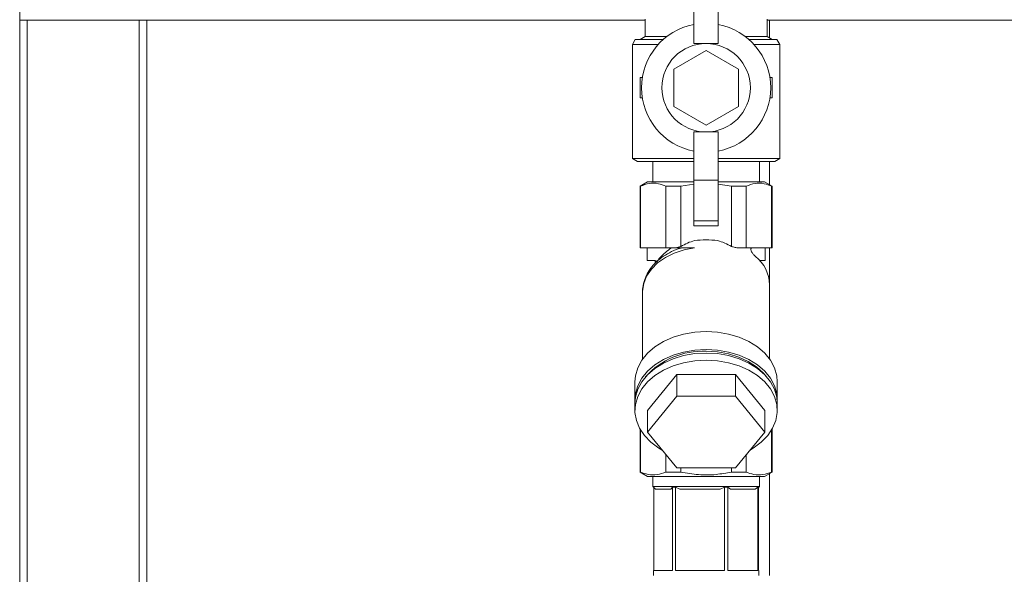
# Model space of a CAD drawing. Header units: millimetres. Extents: x -848 to 77789, y -17557 to 12238.
# Tile 26 of 79: x 70725 to 71693, y -11989 to -11443. Entities that reach past the tile are written whole.
import ezdxf
from ezdxf import colors
from ezdxf.entities.mleader import LeaderData, LeaderLine
from ezdxf.math import Vec2, Vec3

# ---------------------------------------------------------------- set-up
doc = ezdxf.new("R2010")
doc.units = ezdxf.units.MM
doc.layers.add('RR_IWK_opisy_piony', color=7, linetype='Continuous', lineweight=13)
doc.styles.add('Garamond', font='GARA.TTF')

# ---------------------------------------------------------------- blocks, each defined once
blk = doc.blocks.new('_None')

msp = doc.modelspace()

# ---------------------------------------------------------------- linework, layer by layer
at = {"color": 7, "linetype": 'Continuous', "lineweight": 0}
for p, q in [((70725, -12633.49), (70725, -9680.8)), ((71388, -11466.49), (71388, -11373.99)), ((71412, -11466.49), (71412, -11373.99)), ((71340, -11443.49), (70725, -11443.49)), ((70850, -12633.49), (70850, -11443.49)), ((71340, -11442.49), (71340, -11459.6)), ((71460, -11459.6), (71460, -11442.49)), ((71840, -11443.49), (71460, -11443.49)), ((71462.5, -11443.49), (71462.5, -11461.04)), ((71330.39, -11462.49), (71327.5, -11467.49)), ((71330.39, -11462.49), (71357.86, -11462.49)), ((71340, -11459.6), (71335, -11462.49)), ((71340, -11459.6), (71361.36, -11459.6)), ((71438.64, -11459.6), (71460, -11459.6)), ((71442.14, -11462.49), (71469.61, -11462.49)), ((71465, -11462.49), (71460, -11459.6)), ((71472.5, -11467.49), (71469.61, -11462.49)), ((71327.5, -11467.49), (71327.5, -11579.6)), ((71352.82, -11467.49), (71327.5, -11467.49)), ((71400, -11473.33), (71368.25, -11491.66)), ((71412, -11466.49), (71388, -11466.49)), ((71431.75, -11491.66), (71400, -11473.33)), ((71472.5, -11467.49), (71447.18, -11467.49)), ((71472.5, -11579.6), (71472.5, -11467.49)), ((71368.25, -11491.66), (71368.25, -11528.32)), ((71431.75, -11528.32), (71431.75, -11491.66)), ((71335, -11499.99), (71335, -11519.99)), ((71337.29, -11499.99), (71335, -11499.99)), ((71465, -11499.99), (71462.71, -11499.99)), ((71465, -11519.99), (71465, -11499.99)), ((71335, -11519.99), (71337.29, -11519.99)), ((71462.71, -11519.99), (71465, -11519.99)), ((71368.25, -11528.32), (71400, -11546.65)), ((71400, -11546.65), (71431.75, -11528.32)), ((71388, -11645.99), (71388, -11553.49)), ((71412, -11553.49), (71388, -11553.49)), ((71412, -11645.99), (71412, -11553.49)), ((71327.5, -11579.6), (71332.5, -11582.49)), ((71327.5, -11579.6), (71388, -11579.6)), ((71412, -11579.6), (71472.5, -11579.6)), ((71467.5, -11582.49), (71472.5, -11579.6)), ((71388, -11582.49), (71332.5, -11582.49)), ((71347.61, -11582.49), (71347.61, -11602.49)), ((71467.5, -11582.49), (71412, -11582.49)), ((71452.39, -11602.49), (71452.39, -11582.49)), ((71462.5, -11582.49), (71462.5, -11605.37)), ((71342.5, -11602.49), (71335, -11606.82)), ((71335, -11606.82), (71335, -11667.49)), ((71335.54, -11606.82), (71335, -11606.82)), ((71335.54, -11606.82), (71335.54, -11667.49)), ((71342.5, -11602.49), (71388, -11602.49)), ((71375, -11606.82), (71360.54, -11606.82)), ((71360.54, -11667.49), (71360.54, -11606.82)), ((71375, -11606.82), (71388, -11604.85)), ((71375, -11606.82), (71375, -11666.33)), ((71412, -11600.99), (71388, -11600.99)), ((71412, -11602.49), (71457.5, -11602.49)), ((71412, -11604.74), (71425, -11606.82)), ((71425, -11666.33), (71425, -11606.82)), ((71439.46, -11606.82), (71425, -11606.82)), ((71439.46, -11606.82), (71439.46, -11667.49)), ((71465, -11606.82), (71457.5, -11602.49)), ((71465, -11606.82), (71464.46, -11606.82)), ((71464.46, -11667.49), (71464.46, -11606.82)), ((71465, -11667.49), (71465, -11606.82)), ((71412, -11640.99), (71388, -11640.99)), ((71412, -11645.99), (71388, -11645.99)), ((71375, -11666.33), (71369.9, -11667.49)), ((71335, -11667.49), (71388.67, -11667.49)), ((71342, -11667.49), (71342, -11679.99)), ((71430.1, -11667.49), (71465, -11667.49)), ((71458, -11679.99), (71458, -11667.49)), ((71462.5, -11667.49), (71462.5, -11777.05)), ((71342, -11679.99), (71349.57, -11679.99)), ((71350, -11679.99), (71350, -11682.67)), ((71452.58, -11679.99), (71458, -11679.99)), ((71462.5, -11777.05), (71462.5, -11703.88)), ((71337.5, -11710.95), (71337.5, -11777.05)), ((71342.26, -11827.62), (71371.13, -11792.27)), ((71371.13, -11792.27), (71371.13, -11813.48)), ((71371.13, -11792.27), (71428.87, -11792.27)), ((71428.87, -11792.27), (71428.87, -11813.48)), ((71428.87, -11792.27), (71457.74, -11827.62)), ((71330, -11799.34), (71330, -11817.02)), ((71470, -11817.02), (71470, -11799.34)), ((71330, -11820.55), (71330, -11827.62)), ((71342.26, -11848.84), (71371.13, -11813.48)), ((71371.13, -11813.48), (71428.87, -11813.48)), ((71428.87, -11813.48), (71457.74, -11848.84)), ((71470, -11827.62), (71470, -11820.55)), ((71342.26, -11827.62), (71342.26, -11848.84)), ((71457.74, -11827.62), (71457.74, -11848.84)), ((71335, -11845.99), (71335, -11888.16)), ((71335.54, -11846.92), (71335.54, -11888.16)), ((71371.13, -11884.19), (71342.26, -11848.84)), ((71457.74, -11848.84), (71428.87, -11884.19)), ((71464.46, -11888.16), (71464.46, -11846.92)), ((71465, -11888.16), (71465, -11845.99)), ((71360.54, -11888.16), (71360.54, -11871.22)), ((71439.46, -11871.22), (71439.46, -11888.16)), ((71335, -11888.16), (71342.5, -11892.49)), ((71335, -11888.16), (71335.54, -11888.16)), ((71360.54, -11888.16), (71375, -11888.16)), ((71428.87, -11884.19), (71371.13, -11884.19)), ((71375, -11884.19), (71375, -11888.16)), ((71425, -11888.16), (71425, -11884.19)), ((71425, -11888.16), (71439.46, -11888.16)), ((71457.5, -11892.49), (71465, -11888.16)), ((71462.5, -11889.6), (71462.5, -11989.99)), ((71464.46, -11888.16), (71465, -11888.16)), ((71457.5, -11892.49), (71342.5, -11892.49)), ((71347.61, -11892.49), (71347.61, -11902.49)), ((71452.39, -11902.49), (71452.39, -11892.49)), ((71347.61, -11902.49), (71350.11, -11904.99)), ((71347.61, -11902.49), (71452.39, -11902.49)), ((71348.48, -11984.99), (71348.48, -11903.36)), ((71365.31, -11904.99), (71350.11, -11904.99)), ((71366.95, -11903.13), (71365.31, -11904.99)), ((71370.01, -11903.13), (71366.95, -11903.13)), ((71366.95, -11903.13), (71366.95, -11984.99)), ((71374.27, -11904.99), (71370.01, -11903.13)), ((71370.01, -11984.99), (71370.01, -11903.13)), ((71413.71, -11904.99), (71374.27, -11904.99)), ((71417.96, -11903.13), (71413.71, -11904.99)), ((71421.53, -11903.13), (71417.96, -11903.13)), ((71417.96, -11903.13), (71417.96, -11984.99)), ((71424.15, -11904.99), (71421.53, -11903.13)), ((71421.53, -11984.99), (71421.53, -11903.13)), ((71448.39, -11904.99), (71424.15, -11904.99)), ((71451.01, -11903.13), (71448.39, -11904.99)), ((71451.52, -11903.13), (71451.01, -11903.13)), ((71451.01, -11903.13), (71451.01, -11984.99)), ((71451.52, -11903.36), (71452.39, -11902.49)), ((71451.52, -11984.99), (71451.52, -11903.13)), ((71348.25, -11984.99), (71348.25, -11989.99)), ((71366.95, -11984.99), (71348.25, -11984.99)), ((71417.96, -11984.99), (71370.01, -11984.99)), ((71451.01, -11984.99), (71421.53, -11984.99)), ((71451.75, -11984.99), (71451.52, -11984.99)), ((71451.75, -11989.99), (71451.75, -11984.99))]:
    msp.add_line(p, q, dxfattribs=at)
at = {"color": 8, "linetype": 'Continuous', "lineweight": 0}
for p, q in [((70732.5, -12633.49), (70732.5, -11443.49)), ((70842.5, -12633.49), (70842.5, -11443.49))]:
    msp.add_line(p, q, dxfattribs=at)
at = {"color": 8, "linetype": 'Continuous', "lineweight": 0, "flags": 128}
msp.add_lwpolyline([(71388.67, -11667.49), (71378.36, -11669.49), (71368.69, -11672.7), (71359.93, -11677.03), (71352.35, -11682.36), (71346.15, -11688.51), (71341.53, -11695.33), (71338.63, -11702.6), (71337.51, -11710.12), (71337.5, -11710.95)], dxfattribs=at)
at = {"color": 7, "linetype": 'Continuous', "lineweight": 0, "flags": 128}
for points in [[(71330, -11799.34), (71330.51, -11793.37), (71332.76, -11785.57), (71336.76, -11778.12), (71342.39, -11771.22), (71349.52, -11765.05), (71357.95, -11759.77), (71367.47, -11755.51), (71377.83, -11752.39), (71388.77, -11750.48), (71400, -11749.84)], [(71400, -11749.84), (71411.23, -11750.48), (71422.17, -11752.39), (71432.53, -11755.51), (71442.05, -11759.77), (71450.48, -11765.05), (71457.61, -11771.22), (71463.24, -11778.12), (71467.24, -11785.57), (71469.49, -11793.37), (71470, -11799.34)], [(71330, -11820.55), (71330.51, -11814.58), (71332.76, -11806.78), (71336.76, -11799.33), (71342.39, -11792.43), (71349.52, -11786.26), (71357.95, -11780.98), (71367.47, -11776.72), (71377.83, -11773.6), (71388.77, -11771.69), (71400, -11771.05)], [(71330.04, -11818.78), (71330.51, -11811.05), (71332.76, -11803.24), (71336.76, -11795.8), (71342.39, -11788.9), (71349.52, -11782.73), (71357.95, -11777.45), (71367.47, -11773.19), (71377.83, -11770.07), (71388.77, -11768.16), (71400, -11767.52)], [(71400, -11767.52), (71411.23, -11768.16), (71422.17, -11770.07), (71432.53, -11773.19), (71442.05, -11777.45), (71450.48, -11782.73), (71457.61, -11788.9), (71463.24, -11795.8), (71467.24, -11803.24), (71469.49, -11811.05), (71469.96, -11818.78)], [(71400, -11769.29), (71411.11, -11769.94), (71421.92, -11771.87), (71432.13, -11775.04), (71441.46, -11779.35), (71449.66, -11784.69), (71456.51, -11790.91), (71459.5, -11794.48)], [(71400, -11771.05), (71411.23, -11771.69), (71422.17, -11773.6), (71432.53, -11776.72), (71442.05, -11780.98), (71450.48, -11786.26), (71457.61, -11792.43), (71463.24, -11799.33), (71467.24, -11806.78), (71469.49, -11814.58), (71470, -11820.55)], [(71356.7, -11866.51), (71353.58, -11864.67), (71345.78, -11858.93), (71339.38, -11852.37), (71334.55, -11845.17), (71331.41, -11837.52), (71330.06, -11829.62), (71330.51, -11821.66), (71332.76, -11813.85), (71336.76, -11806.4), (71342.39, -11799.5), (71349.52, -11793.33), (71357.95, -11788.05), (71367.47, -11783.79), (71377.83, -11780.67), (71388.77, -11778.77), (71400, -11778.12)], [(71400, -11778.12), (71411.23, -11778.77), (71422.17, -11780.67), (71432.53, -11783.79), (71442.05, -11788.05), (71450.48, -11793.33), (71457.61, -11799.5), (71463.24, -11806.4), (71467.24, -11813.85), (71469.49, -11821.66), (71469.94, -11829.62), (71468.59, -11837.52), (71465.45, -11845.17), (71460.62, -11852.37), (71454.22, -11858.93), (71446.42, -11864.67), (71443.3, -11866.51)]]:
    msp.add_lwpolyline(points, dxfattribs=at)
at = {"color": 7, "linetype": 'Continuous', "lineweight": 0}
msp.add_circle((71400, -11509.99), 43.5, dxfattribs=at)
for centre, radius, start, end in [((71400, -11509.99), 63.5, 100.89305, 259.10695), ((71400, -11509.99), 63.5, 280.89305, 79.10695), ((71400, -11747.65), 87.96, 82.59937, 97.40063), ((71425.68, -11704.92), 36.84, 1.6222, 51.67255), ((71396.82, -11844.65), 75.43, 87.58716, 138.30589)]:
    msp.add_arc(centre, radius, start, end, dxfattribs=at)
for start_param, end_param in [(3.323881, 3.553109), (2.730076, 2.959304)]:
    msp.add_ellipse((71400, -11747.34), major_axis=(0, -88.39), ratio=0.707107, start_param=start_param, end_param=end_param, dxfattribs=at)
for points, knots in [([(71335.54, -11606.82), (71338.4, -11605.77), (71344.21, -11603.64), (71352.67, -11603.85), (71358.07, -11605.89), (71360.54, -11606.82)], [0, 0, 0, 0, 0.3464439, 0.7014078, 1, 1, 1, 1]), ([(71439.46, -11606.82), (71442.33, -11605.77), (71448.13, -11603.64), (71456.6, -11603.85), (71462, -11605.89), (71464.46, -11606.82)], [0, 0, 0, 0, 0.3464439, 0.7014078, 1, 1, 1, 1]), ([(71430.1, -11667.49), (71428.99, -11667.22), (71427.31, -11666.81), (71425.58, -11666.45), (71425, -11666.33)], [0, 0, 0, 0, 0.66413, 1, 1, 1, 1]), ([(71375.64, -11667.54), (71375.43, -11667.59), (71372.03, -11668.45), (71365.99, -11671.17), (71357.84, -11675.71), (71350.82, -11681.36), (71345.09, -11687.83), (71340.8, -11694.98), (71338.33, -11702.53), (71337.28, -11707.78), (71337.51, -11710.38), (71337.52, -11710.42)], [0, 0, 0, 0, 0.009698, 0.152813, 0.296393, 0.440065, 0.58302, 0.724121, 0.862388, 0.997669, 1, 1, 1, 1]), ([(71351.57, -11681.45), (71351.9, -11680.96), (71352.91, -11679.44), (71356.83, -11674.22), (71361.92, -11670.46), (71365.93, -11667.49)], [0, 0, 0, 0, 0.090864, 0.283365, 1, 1, 1, 1]), ([(71448.52, -11676.02), (71447.98, -11675.51), (71446.84, -11674.43), (71445.38, -11672.53), (71444.45, -11670.84), (71444.01, -11669.59), (71443.96, -11668.62), (71444.26, -11667.89), (71444.78, -11667.54), (71445.25, -11667.5), (71445.42, -11667.49)], [0, 0, 0, 0, 0.188347, 0.398263, 0.520786, 0.620363, 0.72046, 0.809506, 0.926028, 1, 1, 1, 1]), ([(71349.57, -11679.99), (71349.89, -11680.05), (71350.54, -11680.19), (71351.21, -11680.9), (71351.52, -11681.38), (71351.57, -11681.45)], [0, 0, 0, 0, 0.4592567, 0.9175647, 1, 1, 1, 1]), ([(71360.54, -11888.16), (71357.67, -11889.21), (71351.87, -11891.34), (71343.4, -11891.12), (71338, -11889.09), (71335.54, -11888.16)], [0, 0, 0, 0, 0.346444, 0.701408, 1, 1, 1, 1]), ([(71425, -11888.16), (71419.94, -11889.11), (71409.23, -11891.12), (71392.3, -11891.32), (71380.82, -11889.22), (71375, -11888.16)], [0, 0, 0, 0, 0.305985, 0.648486, 1, 1, 1, 1]), ([(71464.46, -11888.16), (71461.6, -11889.21), (71455.79, -11891.34), (71447.33, -11891.12), (71441.93, -11889.09), (71439.46, -11888.16)], [0, 0, 0, 0, 0.346444, 0.701408, 1, 1, 1, 1])]:
    msp.add_open_spline(points, degree=3, knots=knots, dxfattribs=at)

# ---------------------------------------------------------------- next in the draw order: leaders
at = {"layer": 'RR_IWK_opisy_piony'}
ml = msp.add_multileader_mtext('Standard', dxfattribs=at)
ml.set_content('Zestawy ciepłomierzowe\\P- zawór kulowy DN15/DN20\\P- filtr siatkowy DN15/DN20\\P- ciepłomierz {\\A1;q{\\H0.7x;nom}=0,6 m{\\H0.7x;\\S3^ ;}/h DN15}\\P- zawór kulowy DN15/DN20\\P', color=256, style='Garamond')
ml.set_leader_properties()
ml.set_arrow_properties(name='NONE')
ml.build(insert=Vec2(0, 0))
ml.multileader.update_dxf_attribs({"text_left_attachment_type": 2, "text_right_attachment_type": 2, "dogleg_length": 0, "arrow_head_size": 0.18})
ctx = ml.context
ctx.base_point, ctx.char_height, ctx.arrow_head_size, ctx.landing_gap_size, ctx.plane_origin = Vec3(72890.1, -11459.83), 200, 0.18, 25, Vec3(97310.05, 87237.63)
ctx.left_attachment, ctx.right_attachment = 2, 2
notes = []
notes.append((ctx, [(1, (1, 1, 0), (72890.1, -11460), (1, 0), 0, [(0, [(72366.06, -12346.01), (71897.53, -12290.67), (71464.8, -12192.36)], 0, [])])]))
ctx.mtext.insert = Vec3(72915.1, -10630.57)
ctx.mtext.has_bg_fill, ctx.mtext.bg_color, ctx.mtext.bg_scale_factor, ctx.mtext.bg_transparency, ctx.mtext.use_window_bg_color = 1, -1027028792, 1, 0, 1
for ctx, leaders in notes:
    for number, flags, end, landing, length, lines in leaders:
        leader = LeaderData()
        leader.index, (leader.has_last_leader_line, leader.has_dogleg_vector, leader.attachment_direction) = number, flags
        leader.last_leader_point, leader.dogleg_vector, leader.dogleg_length = Vec3(end), Vec3(landing), length
        for number, points, colour, breaks in lines:
            line = LeaderLine()
            line.index, line.vertices, line.color, line.breaks = number, Vec3.list(points), colors.encode_raw_color(colour), breaks
            leader.lines.append(line)
        ctx.leaders.append(leader)

doc.saveas('drawing.dxf')
